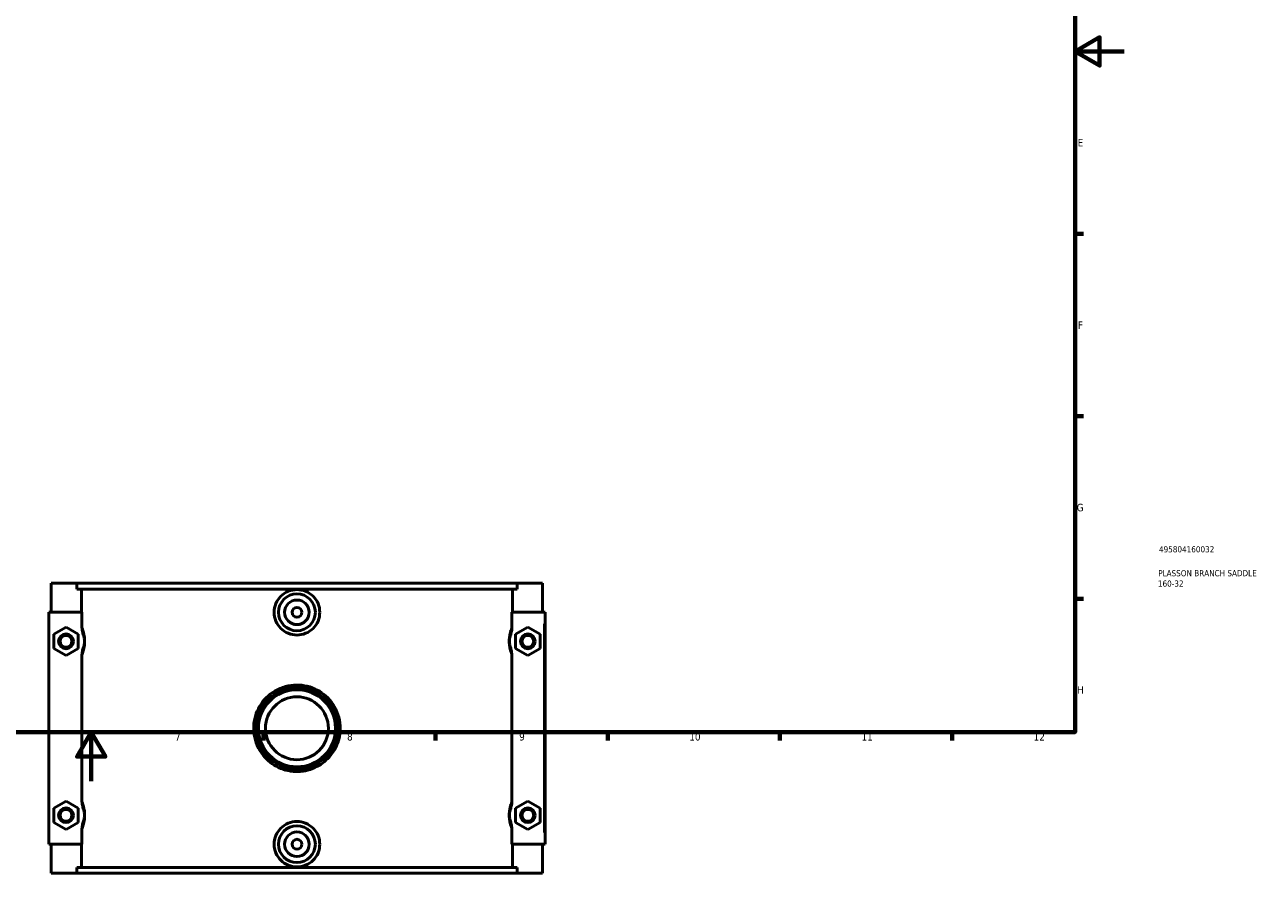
# Model space of a CAD drawing. Header units: millimetres. Extents: x 0 to 1119, y -37 to 1094.
# Tile 2 of 4: x 393 to 898, y -37 to 308. Entities that reach past the tile are written whole.
import ezdxf

# ---------------------------------------------------------------- set-up
doc = ezdxf.new("R2010")
doc.units = ezdxf.units.MM
for name, color, linetype, lineweight in [('Border (ANSI)', 7, 'Continuous', 70), ('Title (ISO)', 7, 'Continuous', 50), ('Visible (ANSI)', 7, 'Continuous', 50), ('Visible Narrow (ANSI)', 7, 'Continuous', 35)]:
    doc.layers.add(name, color=color, linetype=linetype, lineweight=lineweight)
doc.styles.add('Note Text (ANSI)', font='tahoma.ttf')
doc.styles.add('Note Text (ISO)', font='tahoma.ttf')

# ---------------------------------------------------------------- blocks, each defined once
blk = doc.blocks.new('Borders Default Border')
at = {"layer": 'Border (ANSI)'}
for p, q in [((821, 222.75), (824.45, 222.75)), ((821, 148.5), (824.45, 148.5)), ((821, 74.25), (824.45, 74.25)), ((490.58, 20), (490.58, 16.55)), ((560.67, 20), (560.67, 16.55)), ((630.75, 20), (630.75, 16.55)), ((700.83, 20), (700.83, 16.55)), ((770.92, 20), (770.92, 16.55))]:
    blk.add_line(p, q, dxfattribs=at)
at = {"layer": 'Border (ANSI)', "flags": 128}
for points in [[(20, 20), (20, 574), (821, 574), (821, 20), (20, 20)], [(841, 297), (821, 297), (831, 302.77), (831, 291.23), (821, 297)], [(420.5, 0), (420.5, 20), (414.73, 10), (426.27, 10), (420.5, 20)]]:
    blk.add_lwpolyline(points, dxfattribs=at)
at = {"layer": 'Border (ANSI)', "attachment_point": 7, "style": 'Note Text (ANSI)'}
for s, insert, char_height in [('E', (822.05, 258.35), 3.05), ('F', (822.14, 184.1), 3.05), ('G', (821.66, 109.79), 3.05), ('H', (821.81, 35.6), 3.05), ('7', (454.6, 16.55), 3.05), ('8', (524.63, 16.48), 3.05), ('9', (594.7, 16.49), 3.05), ('10', (663.96, 16.49), 3.048), ('11', (734.04, 16.55), 3.048), ('12', (804.13, 16.55), 3.048)]:
    blk.add_mtext(s, dxfattribs=dict(at, insert=insert, char_height=char_height))
blk = doc.blocks.new('Title Blocks ISO')
at = {"layer": 'Title (ISO)', "color": 232, "true_color": 0xca0064, "style": 'Note Text (ISO)'}
for tag, p in [('PART_NUMBER_001', (34.16, 73.13)), ('DESCRIPTION_001', (33.84, 63.4)), ('DESCRIPTION_002', (33.71, 59.18))]:
    blk.add_attdef(tag, p, '', height=2.5, dxfattribs=at)

msp = doc.modelspace()

# ---------------------------------------------------------------- linework, layer by layer
at = {"layer": 'Visible (ANSI)'}
for p, q in [((404.232, 80.529), (404.232, 68.729)), ((404.232, 80.529), (414.638, 80.529)), ((414.638, 80.529), (593.827, 80.529)), ((414.638, 78.169), (414.638, 80.529)), ((593.827, 78.169), (414.638, 78.169)), ((416.483, 68.729), (416.483, 78.169)), ((591.982, 68.729), (591.982, 78.169)), ((593.827, 80.529), (593.827, 78.169)), ((593.827, 80.529), (604.232, 80.529)), ((604.232, 80.529), (604.232, 68.729)), ((416.717, 68.729), (403.232, 68.729)), ((403.232, 68.729), (403.232, -25.671)), ((416.717, 68.729), (416.717, 62.995)), ((591.748, 62.995), (591.748, 68.729)), ((591.748, 68.729), (604.732, 68.729)), ((604.732, 68.729), (605.232, 68.729)), ((605.232, -25.671), (605.232, 68.729)), ((405.232, 59.816), (410.232, 62.702)), ((410.232, 62.702), (415.232, 59.816)), ((598.232, 62.702), (593.232, 59.816)), ((603.232, 59.816), (598.232, 62.702)), ((405.232, 54.042), (405.232, 59.816)), ((415.232, 59.816), (415.232, 54.042)), ((593.232, 59.816), (593.232, 54.042)), ((603.232, 54.042), (603.232, 59.816)), ((410.232, 51.155), (405.232, 54.042)), ((415.232, 54.042), (410.232, 51.155)), ((416.717, 50.862), (416.717, -7.805)), ((591.748, -7.805), (591.748, 50.862)), ((593.232, 54.042), (598.232, 51.155)), ((598.232, 51.155), (603.232, 54.042)), ((405.232, -10.984), (410.232, -8.098)), ((410.232, -8.098), (415.232, -10.984)), ((598.232, -8.098), (593.232, -10.984)), ((603.232, -10.984), (598.232, -8.098)), ((405.232, -16.758), (405.232, -10.984)), ((415.232, -10.984), (415.232, -16.758)), ((593.232, -10.984), (593.232, -16.758)), ((603.232, -16.758), (603.232, -10.984)), ((410.232, -19.645), (405.232, -16.758)), ((415.232, -16.758), (410.232, -19.645)), ((416.717, -19.938), (416.717, -25.671)), ((591.748, -25.671), (591.748, -19.938)), ((593.232, -16.758), (598.232, -19.645)), ((598.232, -19.645), (603.232, -16.758)), ((403.232, -25.671), (416.717, -25.671)), ((404.232, -25.671), (404.232, -37.471)), ((416.483, -35.111), (416.483, -25.671)), ((604.732, -25.671), (591.748, -25.671)), ((591.982, -35.111), (591.982, -25.671)), ((604.232, -25.671), (604.232, -37.471)), ((605.232, -25.671), (604.732, -25.671)), ((593.827, -35.111), (414.638, -35.111)), ((414.638, -37.471), (414.638, -35.111)), ((593.827, -35.111), (593.827, -37.471)), ((414.638, -37.471), (404.232, -37.471)), ((414.638, -37.471), (593.827, -37.471)), ((604.232, -37.471), (593.827, -37.471))]:
    msp.add_line(p, q, dxfattribs=at)
for centre, radius in [((504.232, 68.729), 7.5), ((504.232, 68.729), 5), ((504.232, 68.729), 2), ((410.232, 56.929), 3), ((410.232, 56.929), 2.4), ((598.232, 56.929), 3), ((598.232, 56.929), 2.4), ((504.232, 21.529), 16), ((504.232, 21.529), 15.68), ((504.232, 21.529), 12.8), ((410.232, -13.871), 3), ((410.232, -13.871), 2.4), ((598.232, -13.871), 3), ((598.232, -13.871), 2.4), ((504.232, -25.671), 7.5), ((504.232, -25.671), 5), ((504.232, -25.671), 2)]:
    msp.add_circle(centre, radius, dxfattribs=at)
for points, knots in [([(513.524, 68.729), (513.524, 67.563), (513.289, 66.321), (512.337, 64.039), (511.62, 62.999), (509.968, 61.36), (508.925, 60.651), (506.639, 59.71), (505.397, 59.479), (503.068, 59.479), (501.826, 59.71), (499.54, 60.651), (498.496, 61.36), (496.845, 62.999), (496.128, 64.039), (495.175, 66.321), (494.941, 67.563), (494.941, 69.894), (495.175, 71.136), (496.128, 73.418), (496.845, 74.458), (498.496, 76.098), (499.54, 76.807), (501.826, 77.747), (503.068, 77.979), (505.397, 77.979), (506.639, 77.747), (508.925, 76.807), (509.968, 76.098), (511.62, 74.458), (512.337, 73.418), (513.289, 71.136), (513.524, 69.894), (513.524, 68.729)], [0, 0, 0, 0, 0.3496703, 0.3496703, 0.6993406, 0.6993406, 1.0486452, 1.0486452, 1.3979498, 1.3979498, 1.7472544, 1.7472544, 2.096559, 2.096559, 2.4462294, 2.4462294, 2.7958997, 2.7958997, 3.14557, 3.14557, 3.4952403, 3.4952403, 3.8445449, 3.8445449, 4.1938495, 4.1938495, 4.5431541, 4.5431541, 4.8924587, 4.8924587, 5.242129, 5.242129, 5.5917993, 5.5917993, 5.5917993, 5.5917993]), ([(416.717, 62.995), (416.717, 62.313), (416.787, 61.636), (417.026, 60.384), (417.177, 59.822), (417.362, 59.256)], [-0.38540274, -0.38540274, -0.38540274, -0.38540274, -0.17863609, -0.17863609, 0, 0, 0, 0]), ([(591.103, 59.256), (591.294, 59.843), (591.449, 60.424), (591.682, 61.677), (591.748, 62.334), (591.748, 62.995)], [-0.38153613, -0.38153613, -0.38153613, -0.38153613, -0.19845789, -0.19845789, 0, 0, 0, 0]), ([(417.362, 59.256), (417.405, 59.125), (417.447, 58.983), (417.535, 58.649), (417.58, 58.451), (417.644, 58.087), (417.667, 57.931), (417.704, 57.602), (417.718, 57.429), (417.73, 57.146), (417.732, 57.037), (417.732, 56.929), (417.732, 56.82), (417.73, 56.712), (417.718, 56.428), (417.704, 56.256), (417.667, 55.927), (417.644, 55.77), (417.58, 55.407), (417.535, 55.209), (417.447, 54.874), (417.405, 54.733), (417.362, 54.601)], [1.0042006, 1.0042006, 1.0042006, 1.0042006, 1.1364923, 1.1364923, 1.2945565, 1.2945565, 1.4032754, 1.4032754, 1.5137781, 1.5137781, 1.5809981, 1.5809981, 1.5809981, 1.6482181, 1.6482181, 1.7587208, 1.7587208, 1.8674397, 1.8674397, 2.0255039, 2.0255039, 2.1577956, 2.1577956, 2.1577956, 2.1577956]), ([(591.103, 54.601), (591.06, 54.733), (591.018, 54.874), (590.93, 55.209), (590.885, 55.407), (590.821, 55.77), (590.798, 55.927), (590.761, 56.256), (590.747, 56.428), (590.735, 56.712), (590.732, 56.82), (590.732, 56.929), (590.732, 57.037), (590.735, 57.146), (590.747, 57.429), (590.761, 57.602), (590.798, 57.931), (590.821, 58.087), (590.885, 58.451), (590.93, 58.649), (591.018, 58.983), (591.06, 59.125), (591.103, 59.256)], [1.004079, 1.004079, 1.004079, 1.004079, 1.136371, 1.136371, 1.2944351, 1.2944351, 1.4031539, 1.4031539, 1.5136566, 1.5136566, 1.5808766, 1.5808766, 1.5808766, 1.6480966, 1.6480966, 1.7585992, 1.7585992, 1.867318, 1.867318, 2.0253821, 2.0253821, 2.1576741, 2.1576741, 2.1576741, 2.1576741]), ([(417.362, 54.601), (417.171, 54.015), (417.016, 53.434), (416.783, 52.181), (416.717, 51.524), (416.717, 50.862)], [-0.38153613, -0.38153613, -0.38153613, -0.38153613, -0.19845789, -0.19845789, 0, 0, 0, 0]), ([(591.748, 50.862), (591.748, 51.544), (591.678, 52.222), (591.439, 53.474), (591.288, 54.035), (591.103, 54.601)], [-0.38540274, -0.38540274, -0.38540274, -0.38540274, -0.17863609, -0.17863609, 0, 0, 0, 0]), ([(521.832, 21.529), (521.832, 23.05), (521.634, 24.571), (520.462, 28.993), (518.896, 31.727), (514.729, 35.948), (512.188, 37.493), (506.602, 39.217), (503.555, 39.362), (497.621, 38.133), (494.762, 36.683), (490.313, 32.68), (488.652, 30.212), (486.694, 24.771), (486.399, 21.804), (487.278, 15.88), (488.558, 12.95), (492.156, 8.449), (494.309, 6.748), (499.217, 4.437), (501.983, 3.858), (507.375, 4.011), (509.996, 4.691), (514.488, 7.021), (516.402, 8.585), (519.462, 12.373), (520.598, 14.604), (521.63, 18.457), (521.832, 19.993), (521.832, 21.529)], [-15.9521466, -15.9521466, -15.9521466, -15.9521466, -15.5142108, -15.5142108, -14.6334943, -14.6334943, -13.7993621, -13.7993621, -12.9483587, -12.9483587, -12.0535798, -12.0535798, -11.2185577, -11.2185577, -10.3857195, -10.3857195, -9.4937596, -9.4937596, -8.7202352, -8.7202352, -7.9280527, -7.9280527, -7.1670855, -7.1670855, -6.4671758, -6.4671758, -5.7596105, -5.7596105, -5.3173822, -5.3173822, -5.3173822, -5.3173822]), ([(416.717, -7.805), (416.717, -8.487), (416.787, -9.164), (417.026, -10.416), (417.177, -10.978), (417.362, -11.544)], [-0.38540274, -0.38540274, -0.38540274, -0.38540274, -0.17863609, -0.17863609, 0, 0, 0, 0]), ([(591.103, -11.544), (591.294, -10.957), (591.449, -10.376), (591.682, -9.123), (591.748, -8.466), (591.748, -7.805)], [-0.38153613, -0.38153613, -0.38153613, -0.38153613, -0.19845789, -0.19845789, 0, 0, 0, 0]), ([(417.362, -11.544), (417.405, -11.675), (417.447, -11.817), (417.535, -12.151), (417.58, -12.349), (417.644, -12.713), (417.667, -12.869), (417.704, -13.198), (417.718, -13.371), (417.73, -13.654), (417.732, -13.763), (417.732, -13.871), (417.732, -13.98), (417.73, -14.088), (417.718, -14.372), (417.704, -14.544), (417.667, -14.873), (417.644, -15.03), (417.58, -15.393), (417.535, -15.591), (417.447, -15.926), (417.405, -16.067), (417.362, -16.199)], [1.0042006, 1.0042006, 1.0042006, 1.0042006, 1.1364924, 1.1364924, 1.2945566, 1.2945566, 1.4032754, 1.4032754, 1.5137781, 1.5137781, 1.5809981, 1.5809981, 1.5809981, 1.6482181, 1.6482181, 1.7587208, 1.7587208, 1.8674397, 1.8674397, 2.0255039, 2.0255039, 2.1577956, 2.1577956, 2.1577956, 2.1577956]), ([(591.103, -16.199), (591.06, -16.067), (591.018, -15.926), (590.93, -15.591), (590.885, -15.393), (590.821, -15.03), (590.798, -14.873), (590.761, -14.544), (590.747, -14.372), (590.735, -14.088), (590.732, -13.98), (590.732, -13.871), (590.732, -13.763), (590.735, -13.654), (590.747, -13.371), (590.761, -13.198), (590.798, -12.869), (590.821, -12.713), (590.885, -12.349), (590.93, -12.151), (591.018, -11.817), (591.06, -11.675), (591.103, -11.544)], [1.0033293, 1.0033293, 1.0033293, 1.0033293, 1.1356222, 1.1356222, 1.2936859, 1.2936859, 1.4024043, 1.4024043, 1.5129069, 1.5129069, 1.5801269, 1.5801269, 1.5801269, 1.6473469, 1.6473469, 1.7578494, 1.7578494, 1.8665678, 1.8665678, 2.0246315, 2.0246315, 2.1569244, 2.1569244, 2.1569244, 2.1569244]), ([(417.362, -16.199), (417.171, -16.785), (417.016, -17.366), (416.783, -18.619), (416.717, -19.276), (416.717, -19.938)], [-0.38153613, -0.38153613, -0.38153613, -0.38153613, -0.19845789, -0.19845789, 0, 0, 0, 0]), ([(513.524, -25.671), (513.524, -26.837), (513.289, -28.079), (512.337, -30.361), (511.62, -31.401), (509.968, -33.04), (508.925, -33.749), (506.639, -34.69), (505.397, -34.921), (503.068, -34.921), (501.826, -34.69), (499.54, -33.749), (498.496, -33.04), (496.845, -31.401), (496.128, -30.361), (495.175, -28.079), (494.941, -26.837), (494.941, -25.671), (494.941, -24.506), (495.175, -23.264), (496.128, -20.982), (496.845, -19.942), (498.496, -18.302), (499.54, -17.593), (501.826, -16.653), (503.068, -16.421), (505.397, -16.421), (506.639, -16.653), (508.925, -17.593), (509.968, -18.302), (511.62, -19.942), (512.337, -20.982), (513.289, -23.264), (513.524, -24.506), (513.524, -25.671)], [2.7958997, 2.7958997, 2.7958997, 2.7958997, 3.14557, 3.14557, 3.4952403, 3.4952403, 3.8445449, 3.8445449, 4.1938495, 4.1938495, 4.5431541, 4.5431541, 4.8924587, 4.8924587, 5.242129, 5.242129, 5.5917993, 5.5917993, 5.5917993, 5.9414697, 5.9414697, 6.29114, 6.29114, 6.6404446, 6.6404446, 6.9897492, 6.9897492, 7.3390538, 7.3390538, 7.6883584, 7.6883584, 8.0380287, 8.0380287, 8.387699, 8.387699, 8.387699, 8.387699]), ([(591.748, -19.938), (591.748, -19.256), (591.678, -18.578), (591.439, -17.326), (591.288, -16.765), (591.103, -16.199)], [-0.38540274, -0.38540274, -0.38540274, -0.38540274, -0.17863609, -0.17863609, 0, 0, 0, 0])]:
    msp.add_open_spline(points, degree=3, knots=knots, dxfattribs=at)
at = {"layer": 'Visible Narrow (ANSI)'}
for p, q in [((604.732, 64.009), (604.732, -20.951)), ((521.11, 21.529), (521.83, 21.529))]:
    msp.add_line(p, q, dxfattribs=at)
for points, knots in [([(416.899, 51.267), (417, 51.503), (417.101, 51.755), (417.31, 52.326), (417.417, 52.647), (417.626, 53.374), (417.727, 53.784), (417.873, 54.535), (417.925, 54.858), (418.009, 55.537), (418.041, 55.895), (418.069, 56.481), (418.074, 56.705), (418.074, 56.929), (418.074, 57.153), (418.069, 57.377), (418.041, 57.963), (418.009, 58.32), (417.925, 59), (417.873, 59.323), (417.727, 60.074), (417.626, 60.484), (417.417, 61.21), (417.31, 61.532), (417.101, 62.102), (417, 62.355), (416.899, 62.59)], [-2.3072501, -2.3072501, -2.3072501, -2.3072501, -2.1725378, -2.1725378, -2.0255039, -2.0255039, -1.8674397, -1.8674397, -1.7587208, -1.7587208, -1.6482181, -1.6482181, -1.5809981, -1.5809981, -1.5809981, -1.5137781, -1.5137781, -1.4032754, -1.4032754, -1.2945565, -1.2945565, -1.1364923, -1.1364923, -0.9894584, -0.9894584, -0.8547462, -0.8547462, -0.8547462, -0.8547462]), ([(591.566, 62.59), (591.465, 62.355), (591.363, 62.102), (591.155, 61.532), (591.048, 61.21), (590.839, 60.484), (590.738, 60.074), (590.592, 59.323), (590.539, 59), (590.455, 58.32), (590.424, 57.963), (590.396, 57.377), (590.391, 57.153), (590.391, 56.929), (590.391, 56.705), (590.396, 56.481), (590.424, 55.895), (590.455, 55.537), (590.539, 54.858), (590.592, 54.535), (590.738, 53.784), (590.839, 53.374), (591.048, 52.647), (591.155, 52.326), (591.363, 51.755), (591.465, 51.503), (591.566, 51.267)], [-2.3071285, -2.3071285, -2.3071285, -2.3071285, -2.1724156, -2.1724156, -2.0253821, -2.0253821, -1.867318, -1.867318, -1.7585992, -1.7585992, -1.6480966, -1.6480966, -1.5808766, -1.5808766, -1.5808766, -1.5136566, -1.5136566, -1.4031539, -1.4031539, -1.2944351, -1.2944351, -1.136371, -1.136371, -0.9893375, -0.9893375, -0.8546246, -0.8546246, -0.8546246, -0.8546246]), ([(521.045, 21.529), (521.045, 20.077), (520.852, 18.625), (519.866, 14.981), (518.78, 12.872), (515.857, 9.291), (514.029, 7.813), (509.738, 5.61), (507.234, 4.967), (502.083, 4.822), (499.441, 5.369), (494.753, 7.555), (492.696, 9.163), (489.259, 13.418), (488.037, 16.188), (487.197, 21.789), (487.479, 24.594), (489.349, 29.738), (490.936, 32.072), (495.186, 35.856), (497.917, 37.227), (503.585, 38.389), (506.496, 38.252), (511.832, 36.622), (514.259, 35.162), (518.24, 31.171), (519.735, 28.586), (520.855, 24.405), (521.045, 22.967), (521.045, 21.529)], [5.3173822, 5.3173822, 5.3173822, 5.3173822, 5.7596105, 5.7596105, 6.4671758, 6.4671758, 7.1670855, 7.1670855, 7.9280527, 7.9280527, 8.7202352, 8.7202352, 9.4937596, 9.4937596, 10.3857195, 10.3857195, 11.2185577, 11.2185577, 12.0535798, 12.0535798, 12.9483587, 12.9483587, 13.7993621, 13.7993621, 14.6334943, 14.6334943, 15.5142108, 15.5142108, 15.9521466, 15.9521466, 15.9521466, 15.9521466]), ([(416.899, -19.533), (417, -19.297), (417.101, -19.045), (417.31, -18.474), (417.417, -18.153), (417.626, -17.426), (417.727, -17.016), (417.873, -16.265), (417.925, -15.942), (418.009, -15.263), (418.041, -14.905), (418.069, -14.319), (418.074, -14.095), (418.074, -13.871), (418.074, -13.647), (418.069, -13.423), (418.041, -12.837), (418.009, -12.48), (417.925, -11.8), (417.873, -11.477), (417.727, -10.726), (417.626, -10.316), (417.417, -9.59), (417.31, -9.268), (417.101, -8.698), (417, -8.445), (416.899, -8.21)], [-2.3072501, -2.3072501, -2.3072501, -2.3072501, -2.1725376, -2.1725376, -2.0255039, -2.0255039, -1.8674397, -1.8674397, -1.7587208, -1.7587208, -1.6482181, -1.6482181, -1.5809981, -1.5809981, -1.5809981, -1.5137781, -1.5137781, -1.4032754, -1.4032754, -1.2945566, -1.2945566, -1.1364924, -1.1364924, -0.9894586, -0.9894586, -0.8547462, -0.8547462, -0.8547462, -0.8547462]), ([(591.566, -8.21), (591.465, -8.445), (591.363, -8.698), (591.155, -9.268), (591.048, -9.59), (590.839, -10.316), (590.738, -10.726), (590.592, -11.477), (590.539, -11.8), (590.455, -12.48), (590.424, -12.837), (590.396, -13.423), (590.391, -13.647), (590.391, -13.871), (590.391, -14.095), (590.396, -14.319), (590.424, -14.905), (590.455, -15.263), (590.539, -15.942), (590.592, -16.265), (590.738, -17.016), (590.839, -17.426), (591.048, -18.153), (591.155, -18.474), (591.363, -19.045), (591.465, -19.297), (591.566, -19.533)], [-2.3063788, -2.3063788, -2.3063788, -2.3063788, -2.1716633, -2.1716633, -2.0246315, -2.0246315, -1.8665678, -1.8665678, -1.7578494, -1.7578494, -1.6473469, -1.6473469, -1.5801269, -1.5801269, -1.5801269, -1.5129069, -1.5129069, -1.4024043, -1.4024043, -1.2936859, -1.2936859, -1.1356222, -1.1356222, -0.9885904, -0.9885904, -0.8538749, -0.8538749, -0.8538749, -0.8538749])]:
    msp.add_open_spline(points, degree=3, knots=knots, dxfattribs=at)

# ---------------------------------------------------------------- block references
msp.add_blockref('Borders Default Border', (0, 0))
msp.add_blockref('Title Blocks ISO', (821, 20)).add_auto_attribs({'PART_NUMBER_001': '495804160032', 'DESCRIPTION_001': 'PLASSON BRANCH SADDLE', 'DESCRIPTION_002': '160-32'})

doc.saveas('drawing.dxf')
